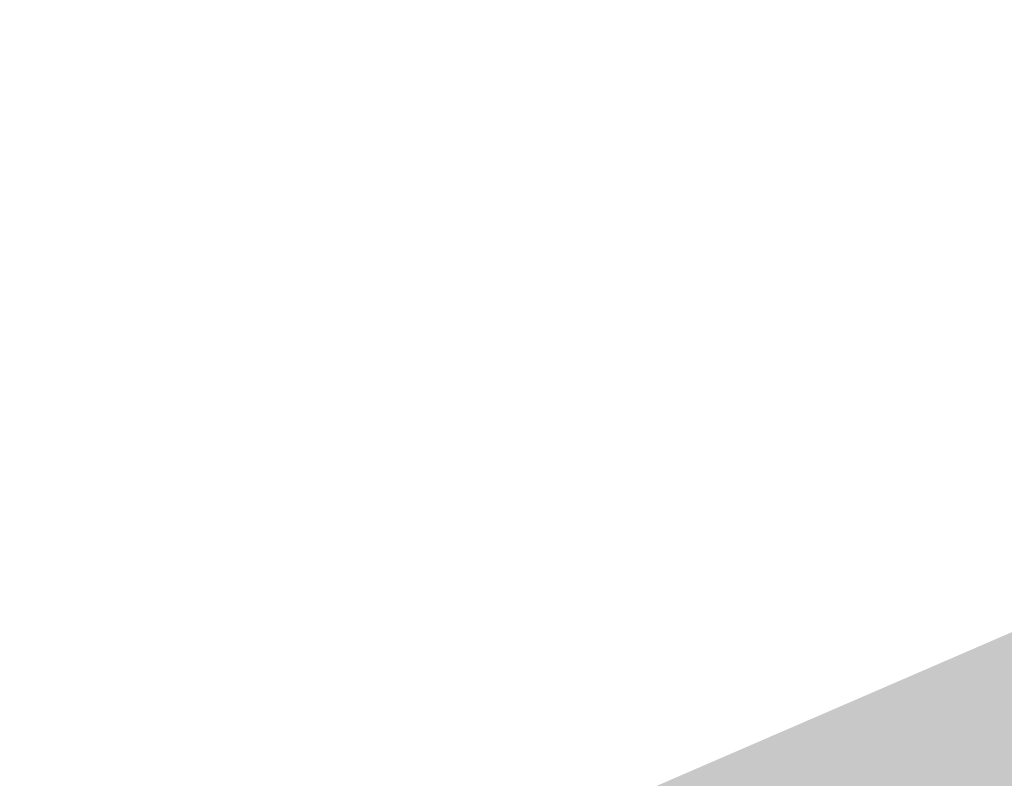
# Model space of a CAD drawing. Header units: millimetres. Extents: x 3267 to 3416, y 1494 to 1704.
# Tile 195 of 256: x 3324.51 to 3325.94, y 1647.58 to 1648.68. Entities that reach past the tile are written whole.
import ezdxf

# ---------------------------------------------------------------- set-up
doc = ezdxf.new("R2010")
doc.units = ezdxf.units.MM
doc.layers.get('0').update_dxf_attribs({"lineweight": 5})
doc.layers.add('1_trawa', color=94, linetype='Continuous', lineweight=13)
picture_1 = doc.add_image_def('image1.jpg', size_in_pixel=(9921, 7015))

msp = doc.modelspace()

# ---------------------------------------------------------------- hatches: boundary and pattern name
at = {"layer": '1_trawa'}
h = msp.add_hatch(dxfattribs=at)
h.set_pattern_fill('GRASS', color=256, scale=0.02)
h.paths.add_polyline_path([(3334.497, 1628.9652), (3339.0975, 1619.4213), (3348.9953, 1624.3562), (3346.994, 1628.7124), (3349.3865, 1629.9737), (3347.1512, 1634.4877)])
h.paths.add_polyline_path([(3321.0102, 1612.4815), (3332.9325, 1618.2285), (3329.2955, 1625.7736), (3317.3732, 1620.0266)])
h.paths.add_polyline_path([(3364.3966, 1640.3923), (3362.9801, 1643.7026), (3354.9045, 1640.1453), (3358.8282, 1631.2377), (3364.4592, 1633.7181), (3363.2067, 1636.6064), (3362.064, 1639.3526)])
h.paths.add_polyline_path([(3329.5269, 1638.0159), (3330.259, 1638.3334), (3326.1318, 1647.8675), (3310.174, 1640.9595), (3309.0511, 1640.4276), (3314.9073, 1627.2944), (3331.8101, 1634.8316), (3331.4478, 1635.579), (3330.2543, 1638.3314), (3329.5269, 1638.0159), (3330.7204, 1635.2636), (3323.8395, 1632.2798), (3322.6459, 1635.0686)])
h.paths.add_polyline_path([(3333.9168, 1643.3717), (3332.2997, 1647.1008), (3342.8733, 1651.6858), (3346.6663, 1648.736), (3348.1226, 1645.1719), (3343.0771, 1642.984), (3341.0397, 1642.0803), (3340.2172, 1643.9238), (3338.841, 1643.327), (3338.0453, 1645.162)])

# ---------------------------------------------------------------- pictures from other files: only their frames are drawn
image = msp.add_image(picture_1, insert=(3267.0464, 1704.245), size_in_units=(210.4454, 148.803), rotation=-90, dxfattribs=dict(fade=42))
image.dxf.flags = 7

doc.saveas('drawing.dxf')
